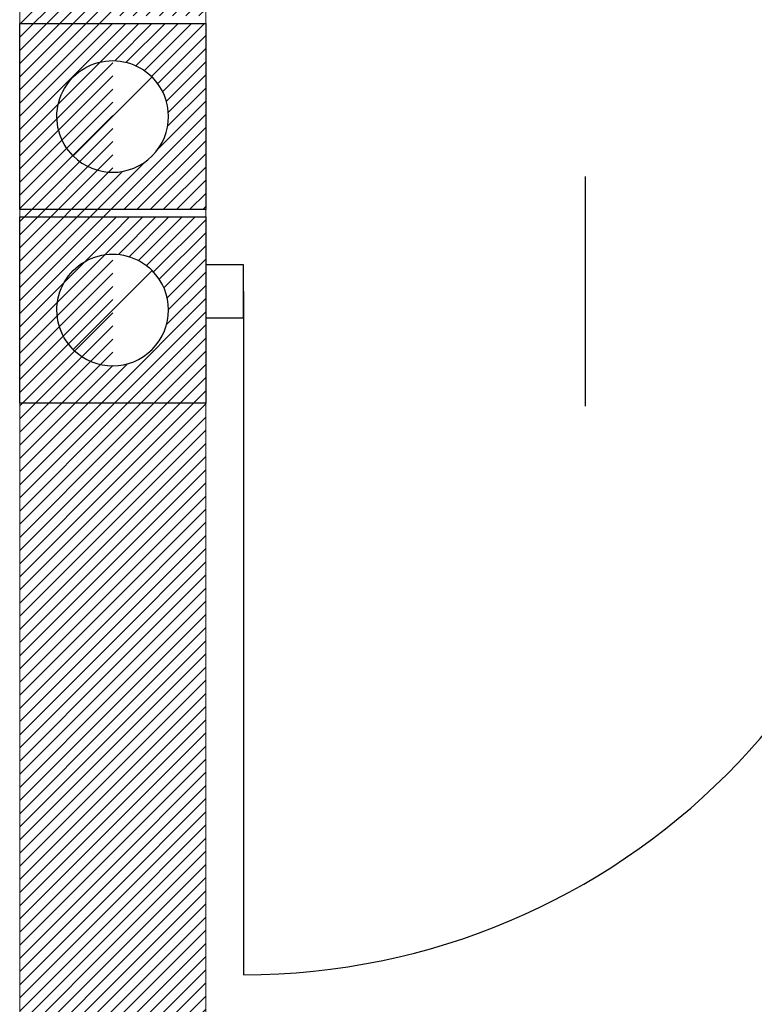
# Model space of a CAD drawing. Header units: inches. Extents: x 27484 to 71626, y -45113 to 39.
# Tile 76 of 256: x 34002 to 34101, y -32042 to -31910. Entities that reach past the tile are written whole.
import ezdxf
from ezdxf.enums import TextEntityAlignment as Align

# ---------------------------------------------------------------- set-up
doc = ezdxf.new("R2010")
doc.units = ezdxf.units.IN
doc.header["$LTSCALE"] = 50
doc.header["$MEASUREMENT"] = 0
doc.linetypes.add('DASHED2', pattern=[9.525, 6.35, -3.175])
for name, color, linetype, lineweight in [('A-PRZERYW', 7, 'DASHED2', 18), ('A-SCIANY', 5, 'Continuous', 18), ('A-SLUSARKA', 4, 'Continuous', 13), ('A-ść. istn.', 8, 'Continuous', 0)]:
    doc.layers.add(name, color=color, linetype=linetype, lineweight=lineweight)
for name, color, linetype in [('B-IWE', 2, 'Continuous'), ('B-IWE-KAN', 7, 'Continuous'), ('koncepcja', 6, 'Continuous'), ('R-MET-IWE', 2, 'Continuous'), ('rz_wentylacja', 10, 'Continuous'), ('S-DRZ-', 7, 'Continuous'), ('S-DRZ-O', 7, 'Continuous'), ('S-DRZ-SKRZYD', 5, 'Continuous'), ('S-DRZ-WEGAR', 7, 'Continuous')]:
    doc.layers.add(name, color=color, linetype=linetype)
doc.styles.get("Standard").update_dxf_attribs({"font": 'romans.shx'})
pattern_1 = [(45, (31560.1443, -34930.5661), (-0.88388348, 0.88388348), [])]

# ---------------------------------------------------------------- blocks, each defined once
blk = doc.blocks.new('D90-L-DL')
at = {"layer": 'S-DRZ-'}
blk.add_arc((-45, 0), 90, 270, 0, dxfattribs=at)
at = {"layer": 'S-DRZ-O'}
blk.add_line((0, 15.12), (0, -15.12), dxfattribs=at)
at = {"layer": 'S-DRZ-SKRZYD'}
blk.add_line((-45, 0), (-45, -90), dxfattribs=at)
at = {"layer": 'S-DRZ-WEGAR'}
blk.add_lwpolyline([(-50, -3.5), (-45, -3.5), (-45, 3.5), (-50, 3.5)], close=True, dxfattribs=at)
blk = doc.blocks.new('A$C07123322')
at = {"layer": 'A-SLUSARKA', "xscale": 1.020000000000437, "yscale": 1.020000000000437, "zscale": 1.020000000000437, "rotation": 270}
blk.add_blockref('D90-L-DL', (40.58, -45.9), dxfattribs=at)
blk = doc.blocks.new('IWE0W')
at = {"layer": 'B-IWE-KAN'}
blk.add_lwpolyline([(0.8536, 0.8536, -1), (0.1464, 0.1464), (0.8536, 0.8536, 1), (0.1464, 0.1464)], format="xyb", dxfattribs=at)
blk = doc.blocks.new('IWE0W011')
at = {"layer": 'B-IWE'}
blk.add_lwpolyline([(0, 0), (25, 0), (25, 25), (0, 25), (0, 0)], dxfattribs=at)
at = {"xscale": 15, "yscale": 15, "zscale": 15}
blk.add_blockref('IWE0W', (5, 5), dxfattribs=at)
at = {"layer": 'R-MET-IWE', "width": 0.75}
blk.add_attdef('NR', text='', height=9.5, dxfattribs=at).set_placement((12.5, 37), align=Align.MIDDLE)

msp = doc.modelspace()

# ---------------------------------------------------------------- hatches: boundary and pattern name
at = {"layer": 'A-ść. istn.', "ltscale": 0.1}
h = msp.add_hatch(dxfattribs=at)
h.set_pattern_fill('ANSI31', color=256, scale=10)
h.set_pattern_definition(pattern_1)
h.paths.add_polyline_path([(33862.48246, -31639.06607), (33815.99909, -31639.06607), (33815.99909, -31663.56607), (33862.48246, -31663.56607)])
h.paths.add_polyline_path([(33815.99909, -31639.06607), (33792.48246, -31639.06607), (33792.48246, -31661.06607), (33792.48246, -31663.56607), (33815.99909, -31663.56607)])
h.paths.add_polyline_path([(33815.99909, -31663.56607), (33792.48246, -31663.56607), (33792.48246, -31676.06607), (33815.99909, -31676.06607)], flags=17)
h.paths.add_polyline_path([(33862.48246, -31663.56607), (33815.99909, -31663.56607), (33815.99909, -31676.06607), (33850.48246, -31676.06607), (33850.48246, -32341.06607), (33769.48246, -32341.06607), (33769.48246, -32366.06607), (33930.48246, -32366.06607), (33930.48246, -32340.06607), (34002.48246, -32340.06607), (34002.48246, -32366.06607), (34014.98246, -32366.06607), (34014.98246, -31793.56607), (34002.48246, -31793.56607), (34002.48246, -32328.06607), (33918.48246, -32328.06607), (33918.48246, -32341.06607), (33862.48246, -32341.06607), (33862.48246, -31676.06607)])
h = msp.add_hatch(dxfattribs=at)
h.set_pattern_fill('ANSI31', color=256, scale=10)
h.set_pattern_definition(pattern_1)
h.paths.add_polyline_path([(34027.48246, -31807.06607), (34014.98246, -31807.06607), (34014.98246, -31812.06607, -0.198912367), (34020.28576, -31814.26277, -0.668178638), (34014.98246, -31827.06607), (34014.98246, -31832.06607), (34027.48246, -31832.06607)])
h.paths.add_polyline_path([(34027.48246, -31884.06607), (34014.98246, -31884.06607), (34014.98246, -31889.06607, -0.198912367), (34020.28576, -31891.26277, -0.668178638), (34014.98246, -31904.06607), (34014.98246, -31909.06607), (34027.48246, -31909.06607)])
h.paths.add_polyline_path([(34027.48246, -31910.06607), (34014.98246, -31910.06607), (34014.98246, -31915.06607, -0.198912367), (34020.28576, -31917.26277, -0.668178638), (34014.98246, -31930.06607), (34014.98246, -31935.06607), (34027.48246, -31935.06607)])
h.paths.add_polyline_path([(34027.48246, -31936.06607), (34014.98246, -31936.06607), (34014.98246, -31941.06607, -0.198912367), (34020.28576, -31943.26277, -0.668178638), (34014.98246, -31956.06607), (34014.98246, -31961.06607), (34027.48246, -31961.06607)])
h.paths.add_polyline_path([(34027.48246, -32117.06607), (34014.98246, -32117.06607), (34014.98246, -32122.06607, -0.198912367), (34020.28576, -32124.26277, -0.668178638), (34014.98246, -32137.06607), (34014.98246, -32142.06607), (34027.48246, -32142.06607)])
h = msp.add_hatch(dxfattribs=at)
h.set_pattern_fill('ANSI31', color=256, scale=10)
h.set_pattern_definition(pattern_1)
h.paths.add_polyline_path([(34027.48246, -31832.06607), (34014.98246, -31832.06607), (34014.98246, -31884.06607), (34027.48246, -31884.06607)])
h.paths.add_polyline_path([(34027.48246, -31961.06607), (34014.98246, -31961.06607), (34014.98246, -32117.06607), (34027.48246, -32117.06607), (34027.48246, -32118.06607), (34182.48246, -32118.06607), (34182.48246, -32106.06607), (34027.48246, -32106.06607)])
h.paths.add_polyline_path([(34027.48246, -32142.06607), (34014.98246, -32142.06607), (34014.98246, -32238.06607), (34027.48246, -32238.06607)])
h.paths.add_polyline_path([(34027.48246, -32263.06607), (34014.98246, -32263.06607), (34014.98246, -32290.06607), (34027.48246, -32290.06607)])
h.paths.add_polyline_path([(34027.48246, -32315.06607), (34014.98246, -32315.06607), (34014.98246, -32353.56607), (34085.48246, -32353.56607), (34085.48246, -32349.99607), (34085.48246, -32341.06607), (34027.48246, -32341.06607)])
h.paths.add_polyline_path([(34085.48246, -32353.56607), (34014.98246, -32353.56607), (34014.98246, -32366.06607), (34085.48246, -32366.06607)])

# ---------------------------------------------------------------- linework, layer by layer
at = {"layer": 'A-PRZERYW', "color": 2, "lineweight": -3, "ltscale": 0.1}
msp.add_line((33862.48246, -32015.06607), (34002.48246, -32015.06607), dxfattribs=at)
at = {"layer": 'A-SCIANY', "ltscale": 3}
for p, q in [((34002.48246, -32328.06607), (34002.48246, -31676.06607)), ((34027.48246, -32106.06607), (34027.48246, -31806.06607))]:
    msp.add_line(p, q, dxfattribs=at)

# ---------------------------------------------------------------- block references
at = {"layer": 'koncepcja', "lineweight": -3, "rotation": 90}
msp.add_blockref('A$C07123322', (34032.58246, -31986.64267), dxfattribs=at)
at = {"layer": 'rz_wentylacja'}
ref = msp.add_blockref('IWE0W011', (34027.48246, -31910.06607), dxfattribs=dict(at, xscale=-1, rotation=90))
ref.add_attrib('NR', '0-', (33974.59525, -31929.42177), dxfattribs={"layer": 'R-MET-IWE', "height": 16, "width": 0.75})
ref = msp.add_blockref('IWE0W011', (34027.48246, -31936.06607), dxfattribs=dict(at, xscale=-1, rotation=90))
ref.add_attrib('NR', '1->', (33960.50581, -31955.42177), dxfattribs={"layer": 'R-MET-IWE', "height": 16, "width": 0.75})

doc.saveas('drawing.dxf')
